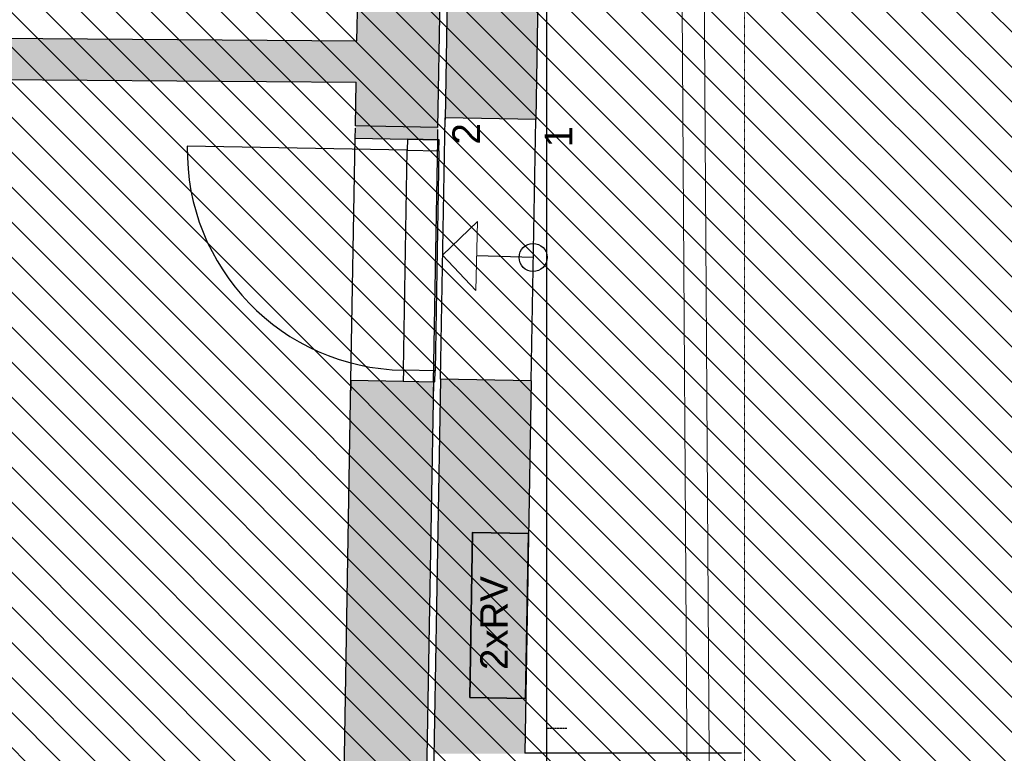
# Model space of a CAD drawing. Header units: millimetres. Extents: x -40276 to 214973, y -147941 to 35228.
# Tile 32 of 256: x -17486 to -13906, y 1011 to 3677. Entities that reach past the tile are written whole.
import ezdxf

# ---------------------------------------------------------------- set-up
doc = ezdxf.new("R2010")
doc.units = ezdxf.units.MM
doc.header["$MEASUREMENT"] = 0
doc.linetypes.add('Telekomunikacni vodic', pattern=[9.25, 3, -0.75, 3, -0.75, 0.125, -0.75, 0.125, -0.75])
doc.linetypes.add('Čerchovaná S', pattern=[3.5, 1.5, -0.85, 0.3, -0.85])
for name, color, linetype in [('1._POHLED ZÁPADNÍ_2_0_plochy', 7, 'Continuous'), ('1._POHLED ZÁPADNÍ_2_2D prvky - obecné', 7, 'Continuous'), ('1._POHLED ZÁPADNÍ_2_Konstrukce - nosné', 7, 'Continuous'), ('1._POHLED ZÁPADNÍ_2_Kresby a obrázky', 7, 'Continuous'), ('1._POHLED ZÁPADNÍ_2_Nové_Konstrukce - nosné', 7, 'Continuous'), ('1._POHLED ZÁPADNÍ_2_Nové_TZB - elektroinstalace', 7, 'Continuous'), ('1._POHLED ZÁPADNÍ_2_Nové_Výplně – Řezové', 7, 'Continuous'), ('1._POHLED ZÁPADNÍ_2_Situace - terén', 7, 'Continuous'), ('1._POHLED ZÁPADNÍ_2_TZB - horkovod', 7, 'Continuous'), ('1._POHLED ZÁPADNÍ_2_Výplně – Řezové', 7, 'Continuous'), ('1._POHLED ZÁPADNÍ_2_Značky - řezy', 7, 'Continuous')]:
    doc.layers.add(name, color=color, linetype=linetype)
doc.styles.add('GENEROVANÝ_STYL_1', font='txt')
doc.linetypes.add('Křížky', pattern='A,0,[7,C.3 Koordinační situační výkres1.Shx,S=0.128968,R=0,X=0,Y=0],-16.25,0', length=16.25)

msp = doc.modelspace()

# ---------------------------------------------------------------- hatches: boundary and pattern name
at = {"layer": '1._POHLED ZÁPADNÍ_2_0_plochy', "linetype": 'Continuous', "lineweight": 20, "true_color": 0xffaaaa}
h = msp.add_hatch(dxfattribs=at)
h.set_pattern_fill('Izolační_tvárnice_0002', color=21, style=0, pattern_type=2)
h.set_pattern_definition([(315, (-10360.18, 9405.31), (63.6396, 63.6396), [])])
h.paths.add_polyline_path([(-10906.3, 18690.2), (-10970.7, 9084.1), (-20311.4, 10009.9), (-20479.4, 269.7), (-242.3, 419.8), (-238.4, 17796)])
at = {"layer": '1._POHLED ZÁPADNÍ_2_Nové_Výplně – Řezové', "linetype": 'Continuous', "lineweight": 0, "true_color": 0xf2b2b2}
msp.add_hatch(color=9, dxfattribs=at).paths.add_polyline_path([(-16265, 3291), (-16265.8, 3246.5), (-15965.9, 3241.2), (-15965.1, 3285.7)])
at = {"layer": '1._POHLED ZÁPADNÍ_2_Výplně – Řezové', "linetype": 'Continuous', "lineweight": 13}
for points in [[(-16250.5, 4124.1), (-16265, 3291), (-15965.1, 3285.7), (-15950.5, 4118.9)], [(-15939.4, 3320.3), (-15609.5, 3314.5), (-15596.1, 4080.1), (-15926, 4085.8)], [(-16259.6, 3600.8), (-20048.8, 3627.6), (-20051.4, 3477.6), (-16260.7, 3450.8)], [(-16281.2, 2366.6), (-16309.9, 724.7), (-16009.9, 724.7), (-15981.3, 2361.3)], [(-15979.8, 1009.7), (-15649.8, 1009.8), (-15626.1, 2364.6), (-15956, 2370.4)]]:
    msp.add_hatch(color=254, dxfattribs=at).paths.add_polyline_path(points)

# ---------------------------------------------------------------- linework, layer by layer
at = {"layer": '1._POHLED ZÁPADNÍ_2_2D prvky - obecné', "color": 7, "linetype": 'Continuous', "lineweight": 25}
for p, q in [((-15925.9, 4080.1), (-15939.4, 3314.5)), ((-15596, 4080.1), (-15609.5, 3314.5)), ((-20048.8, 3627.6), (-16259.6, 3600.5)), ((-20051.4, 3477.6), (-16262.2, 3450.8)), ((-16309.9, 724.7), (-16281.2, 2366.6)), ((-15955.9, 2370.4), (-15991.4, 350.1)), ((-15625.9, 2364.6), (-15649.7, 1010.6)), ((-15981.2, 2361.3), (-16016.5, 349.7)), ((-14861.4, 1010.9), (-15649.7, 1010.6))]:
    msp.add_line(p, q, dxfattribs=at)
at = {"layer": '1._POHLED ZÁPADNÍ_2_Konstrukce - nosné', "color": 7, "linetype": 'Continuous', "lineweight": 25}
for p, q in [((-16259.6, 3600.5), (-16250.5, 4124.1)), ((-15965.1, 3285.7), (-15950.5, 4118.9)), ((-16265, 3291), (-16262.2, 3450.8)), ((-15956, 2370.4), (-15939.4, 3320.3)), ((-15609.5, 3314.5), (-15939.4, 3320.3)), ((-15609.5, 3314.5), (-15939.4, 3320.3)), ((-15626.1, 2364.6), (-15609.5, 3314.5)), ((-16155.1, 3289), (-16265, 3291)), ((-15965.1, 3285.7), (-16155.1, 3289)), ((-15965.1, 3285.7), (-16155.1, 3289)), ((-16281.2, 2366.6), (-16281.9, 2329.6)), ((-16281.2, 2366.6), (-16091.2, 2363.3)), ((-16281.2, 2366.6), (-16091.2, 2363.3)), ((-16091.2, 2363.3), (-15981.3, 2361.3)), ((-15626.1, 2364.6), (-15956, 2370.4)), ((-15626.1, 2364.6), (-15956, 2370.4)), ((-15981.3, 2361.3), (-15981.9, 2324.3))]:
    msp.add_line(p, q, dxfattribs=at)
at = {"layer": '1._POHLED ZÁPADNÍ_2_Kresby a obrázky', "color": 7, "linetype": 'Continuous', "lineweight": 13}
for p, q in [((-15948.9, 2821.7), (-15820.7, 2943.4)), ((-15820.7, 2943.4), (-15827.2, 2693.5)), ((-15948.9, 2821.7), (-15827.2, 2693.5))]:
    msp.add_line(p, q, dxfattribs=at)
at = {"layer": '1._POHLED ZÁPADNÍ_2_Kresby a obrázky', "color": 7, "linetype": 'Continuous', "lineweight": 25}
msp.add_line((-15619, 2813.1), (-15823.9, 2818.4), dxfattribs=at)
msp.add_circle((-15619, 2813.1), 51, dxfattribs=at)
at = {"layer": '1._POHLED ZÁPADNÍ_2_Nové_Konstrukce - nosné', "color": 1, "linetype": 'Continuous', "lineweight": 25}
for p, q in [((-16265.8, 3246.5), (-16265.2, 3283.4)), ((-16265.8, 3246.5), (-16265.2, 3283.4)), ((-15965.9, 3241.2), (-15965.2, 3278.2)), ((-15965.9, 3241.2), (-15965.2, 3278.2)), ((-16281.2, 2366.6), (-16265.8, 3246.5)), ((-16265.8, 3246.5), (-16075.8, 3243.1)), ((-16265.8, 3246.5), (-16075.8, 3243.1)), ((-16265.8, 3246.5), (-16075.8, 3243.1)), ((-16075.8, 3243.1), (-16076.5, 3203.1)), ((-15960.9, 3241.1), (-16075.8, 3243.1)), ((-16075.8, 3243.1), (-15965.9, 3241.2)), ((-16075.8, 3243.1), (-15965.9, 3241.2)), ((-15981.3, 2361.3), (-15965.9, 3241.2)), ((-15961.6, 3201.1), (-15960.9, 3241.1)), ((-16076.5, 3203.1), (-16876.4, 3217.1)), ((-16090.5, 2403.3), (-16076.5, 3203.1)), ((-16076.5, 3203.1), (-15961.6, 3201.1)), ((-15961.6, 3201.1), (-15975.6, 2401.2)), ((-16090.5, 2403.3), (-16091.2, 2363.3)), ((-15975.6, 2401.2), (-16090.5, 2403.3)), ((-15976.3, 2361.2), (-15975.6, 2401.2)), ((-16281.2, 2366.6), (-16281.9, 2329.6)), ((-16281.2, 2366.6), (-16281.9, 2329.6)), ((-16281.2, 2366.6), (-16091.2, 2363.3)), ((-16281.2, 2366.6), (-16091.2, 2363.3)), ((-16281.2, 2366.6), (-16091.2, 2363.3)), ((-16091.2, 2363.3), (-15976.3, 2361.2)), ((-16091.2, 2363.3), (-15981.3, 2361.3)), ((-16091.2, 2363.3), (-15981.3, 2361.3)), ((-15981.3, 2361.3), (-15981.9, 2324.3)), ((-15981.3, 2361.3), (-15981.9, 2324.3))]:
    msp.add_line(p, q, dxfattribs=at)
msp.add_arc((-16076.5, 3203.1), 800, 178.9976, 268.9976, dxfattribs=at)
at = {"layer": '1._POHLED ZÁPADNÍ_2_Nové_TZB - elektroinstalace', "color": 1, "linetype": 'Telekomunikacni vodic', "lineweight": 25, "flags": 128}
msp.add_lwpolyline([(-15496.7, 1100.8), (-15568.9, 1100.8), (-15568.9, 5100.8), (-16068.9, 5100.8), (-16068.9, 9600.8), (-20293.9, 10035.8), (-20193.9, 18475.8), (-20818.9, 18475.8), (-20818.9, 18975.8), (-24116.7, 19246.5)], dxfattribs=at)
msp.add_lwpolyline([(-15496.7, 1100.8), (-15568.9, 1100.8), (-15568.9, 5100.8), (-16068.9, 5100.8), (-16068.9, 9600.8), (-20293.9, 10035.8), (-20193.9, 18475.8), (-20818.9, 18475.8), (-20818.9, 18975.8), (-24116.7, 19246.5)], dxfattribs=at)
at = {"layer": '1._POHLED ZÁPADNÍ_2_Nové_TZB - elektroinstalace', "color": 1, "linetype": 'Continuous', "lineweight": 25, "flags": 128}
msp.add_lwpolyline([(-13193.9, 1600.8), (-13193.9, 975.8), (-15568.9, 975.8), (-15568.9, 5100.8), (-16068.9, 5100.8), (-16068.9, 9600.8), (-15748.2, 14412.4)], dxfattribs=at)
msp.add_lwpolyline([(-13193.9, 1600.8), (-13193.9, 975.8), (-15568.9, 975.8), (-15568.9, 5100.8), (-16068.9, 5100.8), (-16068.9, 9600.8), (-15748.2, 14412.4)], dxfattribs=at)
at = {"layer": '1._POHLED ZÁPADNÍ_2_Situace - terén', "color": 7, "linetype": 'Continuous', "lineweight": 35, "flags": 128}
msp.add_lwpolyline([(-15849.6, 1213.4), (-15646.3, 1209.8), (-15635.8, 1810.1), (-15839.1, 1813.7)], close=True, dxfattribs=at)
at = {"layer": '1._POHLED ZÁPADNÍ_2_TZB - horkovod', "color": 8, "linetype": 'Křížky', "lineweight": 20, "flags": 128}
for points in [[(-14975.7, 436.9), (-15013.1, 6255.7), (-15446, 6252.9)], [(-15054.8, 322.3), (-15092.5, 6180.2), (-15465.5, 6177.8)]]:
    msp.add_lwpolyline(points, dxfattribs=at)
at = {"layer": '1._POHLED ZÁPADNÍ_2_Značky - řezy', "color": 154, "linetype": 'Čerchovaná S', "lineweight": 13}
msp.add_line((-14850.1, 19646), (-14850.1, -411.8), dxfattribs=at)

# ---------------------------------------------------------------- texts
at = {"layer": '1._POHLED ZÁPADNÍ_2_Konstrukce - nosné', "color": 7, "linetype": 'Continuous', "lineweight": 20, "char_height": 100, "rotation": 89.9831, "style": 'GENEROVANÝ_STYL_1'}
for s, insert, attachment_point in [('\\A1;{\\pqr;\\fArial|b0|i0|c238|p38;2}', (-15812.5, 3301.2), 9), ('\\A1;{\\pqr;\\fArial|b0|i0|c238|p38;1}', (-15476.9, 3290.9), 9), ('\\A1;{\\pqc;\\fArial|b0|i0|c238|p38;2x\\fArial|b0|i0|c238|p38;RV}', (-15711.3, 1484.1), 8)]:
    msp.add_mtext(s, dxfattribs=dict(at, insert=insert, attachment_point=attachment_point))

doc.saveas('drawing.dxf')
